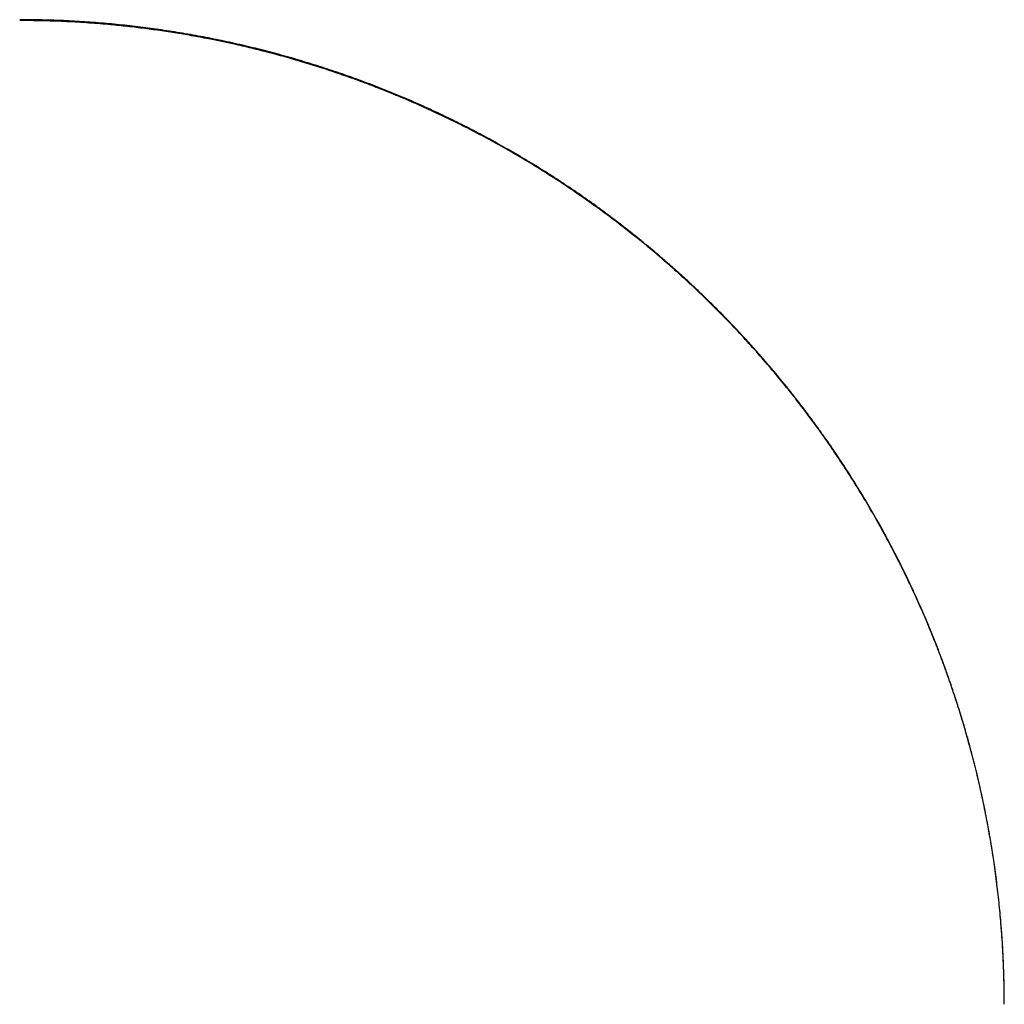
# Model space of a CAD drawing. Header units: millimetres. Extents: x 8 to 800, y 12 to 773.
# Tile 13 of 32: x 411 to 441, y 319 to 350. Entities that reach past the tile are written whole.
import ezdxf

# ---------------------------------------------------------------- set-up
doc = ezdxf.new("R2010")
doc.units = ezdxf.units.MM

msp = doc.modelspace()

# ---------------------------------------------------------------- linework, layer by layer
at = {"color": 7, "linetype": 'Continuous', "lineweight": 30}
for points, knots in [([(441.216, 319.719), (441.215, 319.797), (441.211, 319.972), (441.201, 320.249), (441.187, 320.557), (441.17, 320.877), (441.148, 321.206), (441.123, 321.534), (441.094, 321.861), (441.062, 322.188), (441.027, 322.515), (440.987, 322.841), (440.944, 323.167), (440.898, 323.492), (440.848, 323.817), (440.795, 324.142), (440.738, 324.466), (440.678, 324.79), (440.614, 325.114), (440.546, 325.437), (440.475, 325.759), (440.401, 326.079), (440.323, 326.399), (440.242, 326.718), (440.157, 327.036), (440.069, 327.353), (439.977, 327.669), (439.883, 327.985), (439.784, 328.299), (439.682, 328.613), (439.577, 328.925), (439.468, 329.237), (439.356, 329.547), (439.241, 329.855), (439.123, 330.162), (439.001, 330.467), (438.876, 330.771), (438.748, 331.074), (438.617, 331.375), (438.482, 331.674), (438.344, 331.973), (438.203, 332.269), (438.059, 332.565), (437.911, 332.859), (437.76, 333.151), (437.606, 333.443), (437.449, 333.733), (437.288, 334.021), (437.125, 334.307), (436.958, 334.591), (436.789, 334.873), (436.616, 335.153), (436.441, 335.431), (436.262, 335.708), (436.081, 335.982), (435.896, 336.255), (435.709, 336.525), (435.518, 336.794), (435.324, 337.061), (435.128, 337.326), (434.929, 337.589), (434.727, 337.849), (434.522, 338.107), (434.314, 338.363), (434.104, 338.617), (433.891, 338.868), (433.677, 339.116), (433.459, 339.362), (433.239, 339.606), (433.015, 339.847), (432.79, 340.086), (432.561, 340.323), (432.33, 340.557), (432.096, 340.789), (431.86, 341.018), (431.621, 341.245), (431.38, 341.47), (431.137, 341.691), (430.891, 341.91), (430.643, 342.126), (430.393, 342.339), (430.14, 342.55), (429.885, 342.758), (429.628, 342.963), (429.368, 343.166), (429.106, 343.366), (428.842, 343.563), (428.576, 343.757), (428.309, 343.948), (428.039, 344.135), (427.767, 344.321), (427.493, 344.503), (427.216, 344.683), (426.937, 344.86), (426.655, 345.035), (426.373, 345.206), (426.088, 345.374), (425.802, 345.538), (425.515, 345.699), (425.228, 345.857), (424.939, 346.011), (424.648, 346.162), (424.355, 346.31), (424.06, 346.456), (423.763, 346.598), (423.465, 346.737), (423.165, 346.873), (422.864, 347.005), (422.562, 347.134), (422.258, 347.26), (421.953, 347.383), (421.646, 347.502), (421.338, 347.618), (421.029, 347.731), (420.717, 347.841), (420.405, 347.947), (420.092, 348.05), (419.778, 348.149), (419.463, 348.245), (419.146, 348.338), (418.829, 348.427), (418.511, 348.513), (418.192, 348.595), (417.872, 348.674), (417.551, 348.749), (417.229, 348.821), (416.907, 348.89), (416.584, 348.955), (416.261, 349.016), (415.937, 349.074), (415.613, 349.128), (415.287, 349.179), (414.962, 349.227), (414.636, 349.271), (414.309, 349.311), (413.982, 349.348), (413.655, 349.381), (413.328, 349.411), (413, 349.437), (412.671, 349.459), (412.342, 349.479), (412.026, 349.494), (411.718, 349.505), (411.414, 349.513), (411.09, 349.518), (410.862, 349.52), (410.739, 349.52), (410.734, 349.52)], [0, 0, 0, 0, 0.004976, 0.011126, 0.01758, 0.024558, 0.03153, 0.038496, 0.045459, 0.05242, 0.059379, 0.066338, 0.073298, 0.08026, 0.087225, 0.094195, 0.10117, 0.108152, 0.115142, 0.122131, 0.129113, 0.13609, 0.143064, 0.150035, 0.157005, 0.163976, 0.170947, 0.177921, 0.184898, 0.19188, 0.198868, 0.205862, 0.212845, 0.219818, 0.226785, 0.233748, 0.240708, 0.247665, 0.254622, 0.26158, 0.268538, 0.275499, 0.282463, 0.289432, 0.296407, 0.303389, 0.310379, 0.317363, 0.324341, 0.331315, 0.338286, 0.345255, 0.352223, 0.359192, 0.366162, 0.373135, 0.380112, 0.387094, 0.394082, 0.401081, 0.408045, 0.415019, 0.422007, 0.428999, 0.435983, 0.442948, 0.449887, 0.456842, 0.463808, 0.470773, 0.477738, 0.484704, 0.491672, 0.498644, 0.505629, 0.512609, 0.519583, 0.526554, 0.533522, 0.540489, 0.547456, 0.554423, 0.561392, 0.568364, 0.57534, 0.582322, 0.589311, 0.596299, 0.60323, 0.610184, 0.617157, 0.624145, 0.631144, 0.63815, 0.645158, 0.652164, 0.659162, 0.666148, 0.673119, 0.68007, 0.686996, 0.693911, 0.700892, 0.707868, 0.714839, 0.721806, 0.728771, 0.735736, 0.7427, 0.749665, 0.756633, 0.763604, 0.77058, 0.777561, 0.78455, 0.791538, 0.79852, 0.8055, 0.812479, 0.81946, 0.826442, 0.833429, 0.8404, 0.847375, 0.854362, 0.861354, 0.868342, 0.875318, 0.882273, 0.889231, 0.896213, 0.903188, 0.91016, 0.917128, 0.924094, 0.93106, 0.938026, 0.944994, 0.951964, 0.958938, 0.965916, 0.972901, 0.979045, 0.985504, 0.992219, 0.999669, 1, 1, 1, 1]), ([(441.225, 319.037), (441.225, 319.037), (441.225, 319.234), (441.221, 319.629), (441.204, 320.221), (441.175, 320.812), (441.133, 321.416), (441.079, 322.033), (441.01, 322.661), (440.933, 323.254), (440.849, 323.811), (440.761, 324.333), (440.657, 324.892), (440.535, 325.489), (440.39, 326.121), (440.235, 326.741), (440.069, 327.349), (439.893, 327.944), (439.705, 328.536), (439.51, 329.11), (439.309, 329.666), (439.102, 330.204), (438.878, 330.756), (438.636, 331.32), (438.375, 331.897), (438.101, 332.468), (437.815, 333.034), (437.51, 333.608), (437.184, 334.191), (436.836, 334.781), (436.475, 335.363), (436.106, 335.931), (435.728, 336.483), (435.344, 337.02), (434.948, 337.549), (434.535, 338.075), (434.106, 338.598), (433.661, 339.117), (433.204, 339.626), (432.759, 340.1), (432.328, 340.54), (431.913, 340.948), (431.49, 341.348), (431.07, 341.73), (430.656, 342.094), (430.246, 342.441), (429.831, 342.78), (429.369, 343.144), (428.858, 343.53), (428.297, 343.935), (427.781, 344.29), (427.312, 344.598), (426.841, 344.898), (426.31, 345.221), (425.718, 345.564), (425.118, 345.893), (424.541, 346.193), (423.989, 346.466), (423.462, 346.714), (422.931, 346.952), (422.392, 347.181), (421.846, 347.4), (421.292, 347.61), (420.735, 347.81), (420.181, 347.996), (419.631, 348.169), (419.085, 348.33), (418.537, 348.481), (417.985, 348.621), (417.486, 348.738), (417.04, 348.835), (416.604, 348.924), (416.124, 349.015), (415.598, 349.105), (415.07, 349.185), (414.54, 349.256), (414.009, 349.318), (413.426, 349.376), (412.793, 349.426), (412.107, 349.465), (411.421, 349.489), (410.963, 349.492), (410.734, 349.493)], [0, 0, 0, 0, 0.000001, 0.012369, 0.02474, 0.03711, 0.049478, 0.062686, 0.075895, 0.089102, 0.100153, 0.111205, 0.122256, 0.135806, 0.149357, 0.162907, 0.175874, 0.188844, 0.201814, 0.214781, 0.226826, 0.238873, 0.250919, 0.264144, 0.277373, 0.290604, 0.303834, 0.317059, 0.331371, 0.345686, 0.360002, 0.374314, 0.388112, 0.401914, 0.415716, 0.429514, 0.443803, 0.458096, 0.472388, 0.486677, 0.498839, 0.511004, 0.523168, 0.53533, 0.546539, 0.55775, 0.568961, 0.58017, 0.594616, 0.609063, 0.623509, 0.63387, 0.64423, 0.65852, 0.672813, 0.687107, 0.701397, 0.713559, 0.725724, 0.737889, 0.750052, 0.762414, 0.774778, 0.787142, 0.799503, 0.811391, 0.823282, 0.835175, 0.847066, 0.858954, 0.867311, 0.875668, 0.886814, 0.897961, 0.909108, 0.920285, 0.931463, 0.94264, 0.956965, 0.971291, 0.985645, 1, 1, 1, 1])]:
    msp.add_open_spline(points, degree=3, knots=knots, dxfattribs=at)

doc.saveas('drawing.dxf')
